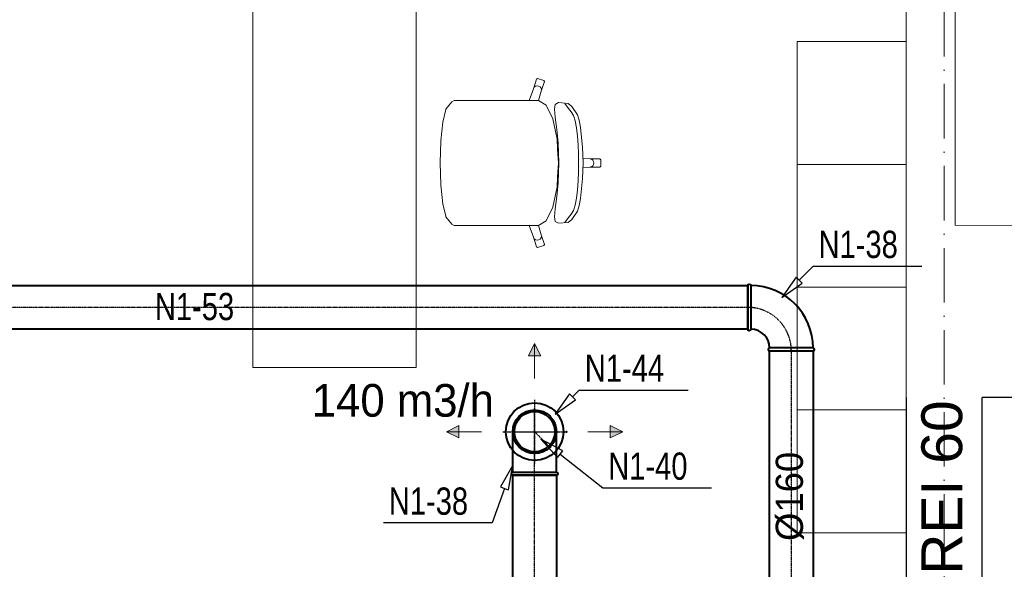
# Model space of a CAD drawing. Header units: millimetres. Extents: x 1700 to 4670, y 990 to 3874.
# Tile 107 of 110: x 3672 to 4034, y 2592 to 2794. Entities that reach past the tile are written whole.
import ezdxf
from ezdxf.enums import TextEntityAlignment as Align

# ---------------------------------------------------------------- set-up
doc = ezdxf.new("R2010")
doc.units = ezdxf.units.MM
for name, pattern in [('CENTER', [0.55, 0.37, -0.06, 0.06, -0.06]), ('Kropki i Kreski', [300, 200, -50, 0, -50]), ('Wipeout_Contour', [1000, 0, -1000])]:
    doc.linetypes.add(name, pattern=pattern)
doc.layers.get('0').update_dxf_attribs({"lineweight": 0})
for name, color, linetype in [('Nowe_210-A Pomieszczenia', 7, 'Continuous'), ('Nowe_320-W Umeblowanie', 252, 'Continuous'), ('Nowe_420-K Ściany', 7, 'Continuous'), ('opisy mt', 7, 'Continuous'), ('WEN_N1-_ATRYBUT', 7, 'Continuous'), ('WEN_N1-_OSIE', 2, 'CENTER')]:
    doc.layers.add(name, color=color, linetype=linetype)
for name, color, linetype, lineweight in [('Nowe_320-W Umeblowanie_Nr_pióra__4', 252, 'Continuous', 13), ('Nowe_410-K Osie_Nr_pióra__18', 9, 'Continuous', 13), ('Nowe_420-K Ściany_Nr_pióra__27', 7, 'Continuous', 25), ('Nowe_460-K Stropy_Nr_pióra__89', 7, 'Continuous', 13), ('Nowe_830-G Teksty Etykiety_Nr_pióra__1', 7, 'Continuous', 13), ('WEN_N1-_ZLICZAC', 170, 'Continuous', 40)]:
    doc.layers.add(name, color=color, linetype=linetype, lineweight=lineweight)
doc.styles.add('STYL_AUTOMATYCZNY_3', font='txt')
doc.styles.add('STYL_WENTYLE', font='txt', dxfattribs={"width": 0.8})

# ---------------------------------------------------------------- blocks, each defined once
blk = doc.blocks.new('B16090CN1-_11')
for points in [[(-160, 80), (-160, 240, -1), (-148.8, 240), (-148.8, 80, -1)], [(-80, 0), (80, 0, 1), (80, 11.2), (-80, 11.2, 1)]]:
    blk.add_lwpolyline(points, format="xyb", close=True)
for radius in [228.8, 68.8]:
    blk.add_arc((-148.8, 11.2), radius, 0, 90)
for p in [(-160, 160), (0, 0)]:
    blk.add_point(p)
at = {"layer": 'WEN_N1-_OSIE'}
blk.add_arc((-160, 0), 160, 0, 90, dxfattribs=at)
at = {"layer": 'WEN_N1-_ATRYBUT', "style": 'STYL_WENTYLE', "width": 0.8, "flags": 8}
blk.add_attdef('WENTYLE', text='', height=100, dxfattribs=at).set_placement((-80, 0), align=Align.BOTTOM_LEFT)
blk = doc.blocks.new('B16090CN1-_13')
for p, q in [((-80, 11.2), (-80, 160)), ((80, 11.2), (80, 160))]:
    blk.add_line(p, q)
blk.add_lwpolyline([(80, 0), (-80, 0, -1), (-80, 11.2), (80, 11.2, -1)], format="xyb", close=True)
blk.add_circle((0, 160), 80)
blk.add_point((0, 0))
at = {"layer": 'WEN_N1-_OSIE'}
for p, q in [((0, 0), (0, 245)), ((-85, 160), (85, 160))]:
    blk.add_line(p, q, dxfattribs=at)
at = {"layer": 'WEN_N1-_ATRYBUT', "style": 'STYL_WENTYLE', "width": 0.8, "flags": 8}
blk.add_attdef('WENTYLE', text='', height=100, dxfattribs=at).set_placement((80, 0), align=Align.BOTTOM_LEFT)
blk = doc.blocks.new('SR-160CN1-_829-3104373116_14')
blk.add_lwpolyline([(0, -80), (0, 80), (829.3, 80), (829.3, -80)], close=True)
for p in [(0, 0), (829.3, 0)]:
    blk.add_point(p)
at = {"layer": 'WEN_N1-_OSIE'}
blk.add_line((0, 0), (829.3, 0), dxfattribs=at)
at = {"layer": 'WEN_N1-_ATRYBUT', "style": 'STYL_WENTYLE', "width": 0.8, "flags": 8}
blk.add_attdef('WENTYLE', text='', height=100, dxfattribs=at).set_placement((414.7, 0), align=Align.BOTTOM_LEFT)
at = {"layer": 'WEN_N1-_OSIE', "style": 'STYL_WENTYLE', "width": 0.8, "flags": 8}
blk.add_attdef('FI_KANALU', text='', height=40, dxfattribs=at).set_placement((414.7, 40), align=Align.MIDDLE_CENTER)
blk = doc.blocks.new('PSR160CN1-_250_11')
blk.add_circle((0, 0), 80)
for p in [(56.6, 56.6), (0, 0)]:
    blk.add_point(p)
at = {"layer": 'WEN_N1-_OSIE'}
blk.add_line((0, 0), (56.6, 56.6), dxfattribs=at)
at = {"layer": 'WEN_N1-_ATRYBUT', "style": 'STYL_WENTYLE', "width": 0.8, "flags": 8}
blk.add_attdef('WENTYLE', text='', height=100, dxfattribs=at).set_placement((0, 0), align=Align.BOTTOM_LEFT)
blk = doc.blocks.new('KIRML-160-C_12')
for radius in [106, 74.2]:
    blk.add_circle((0, 0), radius)
for p in [(0, 116.6), (0, 0)]:
    blk.add_point(p)
at = {"layer": 'WEN_N1-_OSIE'}
for p, q in [((0, -116.6), (0, 116.6)), ((-116.6, 0), (116.6, 0))]:
    blk.add_line(p, q, dxfattribs=at)
at = {"layer": 'WEN_N1-_ATRYBUT', "style": 'STYL_WENTYLE', "width": 0.8, "flags": 8}
blk.add_attdef('WENTYLE', text='', height=100, dxfattribs=at).set_placement((0, 0), align=Align.BOTTOM_LEFT)
blk = doc.blocks.new('SR-160CN1-_5133-7907364145_14')
blk.add_lwpolyline([(0, -80), (0, 80), (5133.8, 80), (5133.8, -80)], close=True)
blk.add_point((0, 0))
at = {"layer": 'WEN_N1-_OSIE'}
blk.add_line((0, 0), (5133.8, 0), dxfattribs=at)
at = {"layer": 'WEN_N1-_ATRYBUT', "style": 'STYL_WENTYLE', "width": 0.8, "flags": 8}
blk.add_attdef('WENTYLE', text='', height=100, dxfattribs=at).set_placement((2566.9, 0), align=Align.BOTTOM_LEFT)
at = {"layer": 'WEN_N1-_OSIE', "style": 'STYL_WENTYLE', "width": 0.8, "flags": 8}
blk.add_attdef('FI_KANALU', text='', height=40, dxfattribs=at).set_placement((2566.9, 40), align=Align.MIDDLE_CENTER)
blk = doc.blocks.new('SR-160CN1-_1325-4993923617_14')
blk.add_lwpolyline([(0, -80), (0, 80), (1325.5, 80), (1325.5, -80)], close=True)
for p in [(0, 0), (1325.5, 0)]:
    blk.add_point(p)
at = {"layer": 'WEN_N1-_OSIE'}
blk.add_line((0, 0), (1325.5, 0), dxfattribs=at)
at = {"layer": 'WEN_N1-_ATRYBUT', "style": 'STYL_WENTYLE', "width": 0.8, "flags": 8}
blk.add_attdef('WENTYLE', text='', height=100, dxfattribs=at).set_placement((662.7, 0), align=Align.BOTTOM_LEFT)
at = {"layer": 'WEN_N1-_OSIE', "style": 'STYL_WENTYLE', "width": 0.8, "flags": 8}
blk.add_attdef('FI_KANALU', text='', height=40, dxfattribs=at).set_placement((662.7, 40), align=Align.MIDDLE_CENTER)

msp = doc.modelspace()

# ---------------------------------------------------------------- hatches: boundary and pattern name
at = {"layer": 'opisy mt', "linetype": 'Continuous', "lineweight": 18}
for points in [[(3859.07, 2670.58), (3861.35, 2675.21), (3863.64, 2670.58)], [(3859.07, 2670.58), (3861.35, 2675.21), (3863.64, 2670.58)], [(3833.57, 2640.5), (3828.93, 2642.79), (3833.57, 2645.08)], [(3833.57, 2640.5), (3828.93, 2642.79), (3833.57, 2645.08)], [(3889.14, 2640.5), (3893.78, 2642.79), (3889.14, 2645.08)], [(3889.14, 2640.5), (3893.78, 2642.79), (3889.14, 2645.08)]]:
    msp.add_hatch(color=256, dxfattribs=at).paths.add_polyline_path(points)

# ---------------------------------------------------------------- linework, layer by layer
at = {"layer": 'Nowe_210-A Pomieszczenia', "color": 252, "linetype": 'Continuous', "lineweight": 0, "flags": 128}
msp.add_lwpolyline([(3108.79, 2424.41), (3377.79, 2424.41), (3377.79, 2483.41), (3419.79, 2483.41), (3419.79, 2252.41), (3983.79, 2252.41), (3983.79, 2447.41), (3997.79, 2447.41), (3997.79, 2816.41), (3122.79, 2816.41), (3122.79, 2624.41), (3108.79, 2624.41)], close=True, dxfattribs=at)
at = {"layer": 'Nowe_460-K Stropy_Nr_pióra__89', "color": 252, "linetype": 'Continuous', "lineweight": 13, "flags": 128}
msp.add_lwpolyline([(4015.79, 2718.41), (4620.79, 2718.41), (4620.79, 3049.41), (4015.79, 3049.41)], close=True, dxfattribs=at)
at = {"layer": 'opisy mt', "linetype": 'Continuous', "lineweight": 18}
for p, q in [((3861.35, 2675.21), (3859.07, 2670.58)), ((3861.35, 2675.21), (3859.07, 2670.58)), ((3861.35, 2662.31), (3861.35, 2675.21)), ((3861.35, 2675.21), (3863.64, 2670.58)), ((3861.35, 2662.31), (3861.35, 2675.21)), ((3861.35, 2675.21), (3863.64, 2670.58)), ((3859.07, 2670.58), (3863.64, 2670.58)), ((3859.07, 2670.58), (3863.64, 2670.58)), ((3859.07, 2670.58), (3863.64, 2670.58)), ((3859.07, 2670.58), (3863.64, 2670.58)), ((3828.93, 2642.79), (3833.57, 2645.08)), ((3828.93, 2642.79), (3833.57, 2645.08)), ((3833.57, 2640.5), (3833.57, 2645.08)), ((3833.57, 2640.5), (3833.57, 2645.08)), ((3833.57, 2640.5), (3833.57, 2645.08)), ((3833.57, 2640.5), (3833.57, 2645.08)), ((3889.14, 2640.5), (3889.14, 2645.08)), ((3893.78, 2642.79), (3889.14, 2645.08)), ((3889.14, 2640.5), (3889.14, 2645.08)), ((3889.14, 2640.5), (3889.14, 2645.08)), ((3893.78, 2642.79), (3889.14, 2645.08)), ((3889.14, 2640.5), (3889.14, 2645.08)), ((3841.83, 2642.79), (3828.93, 2642.79)), ((3828.93, 2642.79), (3833.57, 2640.5)), ((3841.83, 2642.79), (3828.93, 2642.79)), ((3828.93, 2642.79), (3833.57, 2640.5)), ((3880.88, 2642.79), (3893.78, 2642.79)), ((3880.88, 2642.79), (3893.78, 2642.79)), ((3893.78, 2642.79), (3889.14, 2640.5)), ((3893.78, 2642.79), (3889.14, 2640.5))]:
    msp.add_line(p, q, dxfattribs=at)
at = {"layer": 'WEN_N1-_ATRYBUT'}
for points in [[(3875.28, 2655.59), (3874.15, 2656.72), (3868.92, 2649.22), (3876.42, 2654.46), (3875.28, 2655.59), (3877.78, 2658.09), (3917.78, 2658.09)], [(3870.71, 2634.52), (3871.7, 2635.78), (3863.65, 2640.1), (3869.72, 2633.27), (3870.71, 2634.52), (3886.39, 2622.15), (3926.39, 2622.15)], [(3850.31, 2621.99), (3851.81, 2621.45), (3853.33, 2630.47), (3848.8, 2622.53), (3850.31, 2621.99), (3845.78, 2609.31), (3805.78, 2609.31)]]:
    msp.add_lwpolyline(points, dxfattribs=at)

# ---------------------------------------------------------------- block references
at = {"layer": 'WEN_N1-_ZLICZAC'}
ref = msp.add_blockref('KIRML-160-C_12', (3861.35, 2642.79), dxfattribs=dict(at, xscale=0.1, yscale=0.1, zscale=0.1, rotation=270))
ref.add_attrib('WENTYLE', 'N1-44', dxfattribs={"layer": 'WEN_N1-_ATRYBUT', "height": 10, "style": 'STYL_WENTYLE', "width": 0.8, "flags": 8}).set_placement((3879.78, 2658.09), align=Align.BOTTOM_LEFT)
ref = msp.add_blockref('B16090CN1-_13', (3861.35, 2626.79), dxfattribs=dict(at, xscale=0.1, yscale=0.1, zscale=0.1))
ref.add_attrib('WENTYLE', 'N1-38', dxfattribs={"layer": 'WEN_N1-_ATRYBUT', "height": 10, "style": 'STYL_WENTYLE', "width": 0.8, "flags": 8}).set_placement((3807.78, 2609.31), align=Align.BOTTOM_LEFT)
ref = msp.add_blockref('PSR160CN1-_250_11', (3861.35, 2642.79), dxfattribs=dict(at, xscale=0.1, yscale=0.1, zscale=0.1, rotation=270))
ref.add_attrib('WENTYLE', 'N1-40', dxfattribs={"layer": 'WEN_N1-_ATRYBUT', "height": 10, "style": 'STYL_WENTYLE', "width": 0.8, "flags": 8}).set_placement((3888.39, 2622.15), align=Align.BOTTOM_LEFT)
ref = msp.add_blockref('SR-160CN1-_829-3104373116_14', (3861.35, 2543.86), dxfattribs=dict(at, xscale=0.1, yscale=0.1, zscale=0.1, rotation=90))
ref.add_attrib('WENTYLE', 'N1-55', dxfattribs={"layer": 'WEN_N1-_ATRYBUT', "height": 10, "style": 'STYL_WENTYLE', "width": 0.8, "flags": 8}).set_placement((3807.35, 2554.24), align=Align.BOTTOM_LEFT)

# ---------------------------------------------------------------- texts
at = {"layer": 'opisy mt', "linetype": 'Continuous', "lineweight": 18, "insert": (3779.5, 2660.29), "char_height": 12, "width": 136.5578, "attachment_point": 1}
msp.add_mtext('140 m3/h', dxfattribs=at)

# ---------------------------------------------------------------- next in the draw order: wipeouts: each hides what was drawn before it
at = {"color": 252, "linetype": 'Wipeout_Contour', "lineweight": 0, "ltscale": 70492.925284}
msp.add_wipeout([(3757.79, 2666.41), (3817.79, 2666.41), (3817.79, 2816.41), (3757.79, 2816.41)], dxfattribs=at).dxf.layer = 'Nowe_320-W Umeblowanie'
at = {"color": 252, "linetype": 'Wipeout_Contour', "lineweight": 0, "ltscale": 530765.024512}
msp.add_wipeout([(3838.47, 2718.48), (3859.38, 2718.48), (3860.95, 2714.14), (3862.09, 2710.6), (3862.46, 2710.41), (3864.74, 2711.15), (3864.93, 2711.53), (3863.79, 2715.08), (3862.82, 2718.49), (3865.61, 2720.23), (3867.99, 2725.2), (3869.58, 2732.63), (3869.81, 2736.38), (3873.68, 2736.38), (3876.68, 2736.38), (3876.68, 2739.72), (3881.66, 2739.9), (3885.35, 2739.9), (3885.65, 2740.2), (3885.65, 2741.41), (3826.65, 2741.41), (3826.9, 2733.4), (3826.91, 2733.3), (3827.62, 2726.42), (3828.69, 2721.83), (3828.78, 2721.61), (3830.9, 2718.93), (3831.76, 2718.48), (3834.86, 2718.48)], dxfattribs=at).dxf.layer = 'Nowe_320-W Umeblowanie'
at = {"color": 252, "linetype": 'Wipeout_Contour', "lineweight": 0, "ltscale": 81044.895969}
msp.add_wipeout([(4025.79, 2252.41), (4025.79, 2655.41), (3997.79, 2655.41), (3997.79, 2252.41)], dxfattribs=at).dxf.layer = 'Nowe_420-K Ściany'

# ---------------------------------------------------------------- next in the draw order: linework, layer by layer
at = {"layer": 'Nowe_320-W Umeblowanie_Nr_pióra__4', "color": 252, "linetype": 'Continuous', "lineweight": 13}
for p, q in [((3869.58, 2732.63), (3869.81, 2736.38)), ((3869.81, 2736.38), (3873.68, 2736.38)), ((3873.68, 2736.38), (3876.68, 2736.38)), ((3826.9, 2733.4), (3826.91, 2733.3)), ((3826.91, 2733.3), (3827.62, 2726.42)), ((3867.99, 2725.2), (3869.58, 2732.63)), ((3827.62, 2726.42), (3828.69, 2721.83)), ((3865.61, 2720.23), (3867.99, 2725.2)), ((3828.69, 2721.83), (3828.78, 2721.61)), ((3828.78, 2721.61), (3830.9, 2718.93)), ((3862.82, 2718.49), (3865.61, 2720.23)), ((3830.9, 2718.93), (3831.76, 2718.48)), ((3831.76, 2718.48), (3834.86, 2718.48)), ((3834.86, 2718.48), (3838.47, 2718.48)), ((3838.47, 2718.48), (3859.38, 2718.48)), ((3862.8, 2718.48), (3859.38, 2718.48)), ((3859.38, 2718.48), (3860.95, 2714.14)), ((3862.8, 2718.48), (3862.82, 2718.49)), ((3863.79, 2715.08), (3862.82, 2718.49)), ((3860.95, 2714.14), (3861.23, 2713.63)), ((3860.95, 2714.14), (3862.09, 2710.6)), ((3861.23, 2713.63), (3861.69, 2713.26)), ((3861.69, 2713.26), (3862.25, 2713.1)), ((3862.25, 2713.1), (3862.83, 2713.17)), ((3862.83, 2713.17), (3863.34, 2713.46)), ((3863.34, 2713.46), (3863.7, 2713.92)), ((3863.7, 2713.92), (3863.86, 2714.49)), ((3863.86, 2714.49), (3863.79, 2715.08)), ((3864.93, 2711.53), (3863.79, 2715.08)), ((3862.09, 2710.6), (3862.46, 2710.41)), ((3862.46, 2710.41), (3864.74, 2711.15)), ((3864.74, 2711.15), (3864.93, 2711.53))]:
    msp.add_line(p, q, dxfattribs=at)
at = {"layer": 'Nowe_320-W Umeblowanie_Nr_pióra__4', "color": 252, "linetype": 'Continuous', "lineweight": 13, "flags": 128}
msp.add_lwpolyline([(3757.79, 2666.41), (3757.79, 2816.41), (3817.79, 2816.41), (3817.79, 2666.41)], close=True, dxfattribs=at)
at = {"layer": 'Nowe_420-K Ściany_Nr_pióra__27', "color": 252, "linetype": 'Continuous', "lineweight": 25, "flags": 128}
for points in [[(3997.79, 2655.41), (3997.79, 2447.41)], [(4025.79, 2252.41), (4025.79, 2655.41)]]:
    msp.add_lwpolyline(points, dxfattribs=at)

# ---------------------------------------------------------------- next in the draw order: block references
at = {"layer": 'WEN_N1-_ZLICZAC'}
ref = msp.add_blockref('SR-160CN1-_5133-7907364145_14', (3939.67, 2688.41), dxfattribs=dict(at, xscale=0.1, yscale=0.1, zscale=0.1, rotation=180.0000000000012))
ref.add_attrib('WENTYLE', 'N1-53', dxfattribs={"layer": 'WEN_N1-_ATRYBUT', "height": 10, "style": 'STYL_WENTYLE', "width": 0.8, "flags": 8}).set_placement((3721.84, 2680.73), align=Align.BOTTOM_LEFT)

# ---------------------------------------------------------------- next in the draw order: texts
at = {"layer": 'Nowe_830-G Teksty Etykiety_Nr_pióra__1', "color": 252, "linetype": 'Continuous', "lineweight": 13, "insert": (4003.43, 2622.29), "char_height": 15, "attachment_point": 2, "rotation": 90, "style": 'STYL_AUTOMATYCZNY_3'}
msp.add_mtext('\\A1;{\\pqc;\\fArial|b0|i0|c238|p0;\\W1.000000;REI 60}', dxfattribs=at)

# ---------------------------------------------------------------- next in the draw order: wipeouts: each hides what was drawn before it
at = {"color": 252, "linetype": 'Wipeout_Contour', "lineweight": 0, "ltscale": 530380.223934}
msp.add_wipeout([(3838.47, 2764.33), (3834.86, 2764.33), (3831.76, 2764.33), (3830.9, 2763.88), (3828.78, 2761.2), (3828.69, 2760.99), (3827.62, 2756.39), (3826.91, 2749.52), (3826.9, 2749.41), (3826.65, 2741.41), (3885.65, 2741.41), (3885.65, 2742.61), (3885.35, 2742.92), (3881.66, 2742.92), (3876.68, 2743.1), (3876.68, 2746.44), (3873.68, 2746.44), (3869.81, 2746.44), (3869.58, 2750.18), (3867.99, 2757.62), (3865.61, 2762.59), (3862.82, 2764.32), (3863.79, 2767.74), (3864.93, 2771.28), (3864.74, 2771.66), (3862.46, 2772.41), (3862.09, 2772.21), (3860.95, 2768.67), (3859.38, 2764.33)], dxfattribs=at).dxf.layer = 'Nowe_320-W Umeblowanie'

# ---------------------------------------------------------------- next in the draw order: linework, layer by layer
at = {"layer": 'Nowe_320-W Umeblowanie_Nr_pióra__4', "color": 252, "linetype": 'Continuous', "lineweight": 13}
for p, q in [((3860.95, 2768.67), (3862.09, 2772.21)), ((3862.09, 2772.21), (3862.46, 2772.41)), ((3862.46, 2772.41), (3864.74, 2771.66)), ((3864.93, 2771.28), (3863.79, 2767.74)), ((3864.74, 2771.66), (3864.93, 2771.28)), ((3859.38, 2764.33), (3860.95, 2768.67)), ((3860.95, 2768.67), (3861.23, 2769.19)), ((3861.23, 2769.19), (3861.69, 2769.55)), ((3861.69, 2769.55), (3862.25, 2769.71)), ((3862.25, 2769.71), (3862.83, 2769.64)), ((3863.79, 2767.74), (3862.82, 2764.32)), ((3862.83, 2769.64), (3863.34, 2769.35)), ((3863.34, 2769.35), (3863.7, 2768.89)), ((3863.7, 2768.89), (3863.86, 2768.32)), ((3863.86, 2768.32), (3863.79, 2767.74)), ((3828.78, 2761.2), (3830.9, 2763.88)), ((3830.9, 2763.88), (3831.76, 2764.33)), ((3831.76, 2764.33), (3834.86, 2764.33)), ((3834.86, 2764.33), (3838.47, 2764.33)), ((3838.47, 2764.33), (3859.38, 2764.33)), ((3862.8, 2764.33), (3859.38, 2764.33)), ((3862.8, 2764.33), (3862.82, 2764.32)), ((3862.82, 2764.32), (3865.61, 2762.59)), ((3827.62, 2756.39), (3828.69, 2760.99)), ((3828.69, 2760.99), (3828.78, 2761.2)), ((3865.61, 2762.59), (3867.99, 2757.62)), ((3826.91, 2749.52), (3827.62, 2756.39)), ((3867.99, 2757.62), (3869.58, 2750.18)), ((3826.65, 2741.41), (3826.9, 2749.41)), ((3826.9, 2749.41), (3826.91, 2749.52)), ((3869.58, 2750.18), (3869.81, 2746.44)), ((3869.81, 2746.44), (3870.13, 2741.41)), ((3869.81, 2746.44), (3873.68, 2746.44)), ((3873.68, 2746.44), (3876.68, 2746.44)), ((3876.68, 2746.44), (3876.68, 2743.1)), ((3876.68, 2743.1), (3876.68, 2741.41)), ((3876.68, 2743.1), (3881.66, 2742.92)), ((3881.66, 2742.92), (3882.23, 2742.8)), ((3881.66, 2742.92), (3885.35, 2742.92)), ((3882.23, 2742.8), (3882.72, 2742.47)), ((3882.72, 2742.47), (3883.04, 2741.98)), ((3883.04, 2741.98), (3883.16, 2741.41)), ((3885.35, 2742.92), (3885.65, 2742.61)), ((3885.65, 2742.61), (3885.65, 2741.41)), ((3826.65, 2741.41), (3826.9, 2733.4)), ((3869.81, 2736.38), (3870.13, 2741.41)), ((3876.68, 2739.72), (3876.68, 2741.41)), ((3876.68, 2739.72), (3881.66, 2739.9)), ((3876.68, 2736.38), (3876.68, 2739.72)), ((3881.66, 2739.9), (3882.23, 2740.01)), ((3881.66, 2739.9), (3885.35, 2739.9)), ((3882.23, 2740.01), (3882.72, 2740.34)), ((3882.72, 2740.34), (3883.04, 2740.83)), ((3883.04, 2740.83), (3883.16, 2741.41)), ((3885.35, 2739.9), (3885.65, 2740.2)), ((3885.65, 2740.2), (3885.65, 2741.41))]:
    msp.add_line(p, q, dxfattribs=at)

# ---------------------------------------------------------------- next in the draw order: wipeouts: each hides what was drawn before it
at = {"color": 252, "linetype": 'Wipeout_Contour', "lineweight": 0, "ltscale": 59779.662109}
msp.add_wipeout([(3997.79, 2718.41), (3997.79, 2655.41), (4056.79, 2718.41)], dxfattribs=at).dxf.layer = 'Nowe_420-K Ściany'

# ---------------------------------------------------------------- next in the draw order: wipeouts: each hides what was drawn before it
at = {"color": 252, "linetype": 'Wipeout_Contour', "lineweight": 0, "ltscale": 258556.429272}
msp.add_wipeout([(3878.96, 2735.66), (3879.17, 2741.41), (3870.2, 2741.41), (3869.97, 2734.18), (3869.5, 2729.08), (3868.92, 2724.55), (3868.66, 2721.66), (3868.96, 2719.94), (3870.12, 2719.27), (3873.73, 2719.6), (3875.05, 2720.65), (3877.05, 2723.75), (3877.78, 2725.75), (3878.26, 2728.34)], dxfattribs=at).dxf.layer = 'Nowe_320-W Umeblowanie'
at = {"color": 252, "linetype": 'Wipeout_Contour', "lineweight": 0, "ltscale": 60409.047805}
msp.add_wipeout([(4056.79, 2718.41), (3997.79, 2655.41), (4056.79, 2655.41)], dxfattribs=at).dxf.layer = 'Nowe_420-K Ściany'

# ---------------------------------------------------------------- next in the draw order: linework, layer by layer
at = {"layer": 'Nowe_320-W Umeblowanie_Nr_pióra__4', "color": 252, "linetype": 'Continuous', "lineweight": 13}
for p, q in [((3877.32, 2734.8), (3877.07, 2731.55)), ((3877.47, 2738.13), (3877.32, 2734.8)), ((3878.26, 2728.34), (3878.96, 2735.66)), ((3869.97, 2734.18), (3869.5, 2729.08)), ((3877.07, 2731.55), (3876.7, 2728.55)), ((3869.5, 2729.08), (3868.92, 2724.55)), ((3876.7, 2728.55), (3876.2, 2725.96)), ((3877.78, 2725.75), (3878.26, 2728.34)), ((3868.92, 2724.55), (3868.66, 2721.66)), ((3875.58, 2723.92), (3874.81, 2722.61)), ((3875.05, 2720.65), (3877.05, 2723.75)), ((3876.2, 2725.96), (3875.58, 2723.92)), ((3877.05, 2723.75), (3877.78, 2725.75)), ((3868.66, 2721.66), (3868.96, 2719.94)), ((3873.19, 2720.53), (3872.67, 2719.91)), ((3873.8, 2721.43), (3873.19, 2720.53)), ((3873.73, 2719.6), (3875.05, 2720.65)), ((3874.81, 2722.61), (3873.8, 2721.43)), ((3868.96, 2719.94), (3870.12, 2719.27)), ((3870.12, 2719.27), (3873.73, 2719.6)), ((3872.67, 2719.91), (3872.41, 2719.53))]:
    msp.add_line(p, q, dxfattribs=at)
at = {"layer": 'Nowe_410-K Osie_Nr_pióra__18', "color": 9, "linetype": 'Kropki i Kreski', "lineweight": 13, "ltscale": 0.1}
msp.add_line((4011.79, 2860.7), (4011.79, 2125.43), dxfattribs=at)
at = {"layer": 'Nowe_420-K Ściany_Nr_pióra__27', "color": 252, "linetype": 'Continuous', "lineweight": 25, "flags": 128}
for points in [[(3997.79, 2655.41), (3997.79, 2718.41)], [(4025.79, 2655.41), (4267.79, 2655.41)]]:
    msp.add_lwpolyline(points, dxfattribs=at)

# ---------------------------------------------------------------- next in the draw order: wipeouts: each hides what was drawn before it
at = {"color": 252, "linetype": 'Wipeout_Contour', "lineweight": 0, "ltscale": 258391.915402}
msp.add_wipeout([(3878.96, 2747.16), (3878.26, 2754.48), (3877.78, 2757.07), (3877.05, 2759.06), (3875.05, 2762.16), (3873.73, 2763.22), (3870.12, 2763.55), (3868.96, 2762.88), (3868.66, 2761.15), (3868.92, 2758.26), (3869.5, 2753.73), (3869.97, 2748.64), (3870.2, 2741.41), (3879.17, 2741.41)], dxfattribs=at).dxf.layer = 'Nowe_320-W Umeblowanie'

# ---------------------------------------------------------------- next in the draw order: linework, layer by layer
at = {"layer": 'Nowe_320-W Umeblowanie_Nr_pióra__4', "color": 252, "linetype": 'Continuous', "lineweight": 13}
for p, q in [((3868.96, 2762.88), (3870.12, 2763.55)), ((3870.12, 2763.55), (3873.73, 2763.22)), ((3868.66, 2761.15), (3868.96, 2762.88)), ((3868.92, 2758.26), (3868.66, 2761.15)), ((3872.67, 2762.91), (3872.41, 2763.28)), ((3873.19, 2762.28), (3872.67, 2762.91)), ((3873.8, 2761.38), (3873.19, 2762.28)), ((3873.73, 2763.22), (3875.05, 2762.16)), ((3874.81, 2760.21), (3873.8, 2761.38)), ((3875.58, 2758.89), (3874.81, 2760.21)), ((3875.05, 2762.16), (3877.05, 2759.06)), ((3869.5, 2753.73), (3868.92, 2758.26)), ((3876.2, 2756.85), (3875.58, 2758.89)), ((3876.7, 2754.26), (3876.2, 2756.85)), ((3877.05, 2759.06), (3877.78, 2757.07)), ((3877.78, 2757.07), (3878.26, 2754.48)), ((3869.97, 2748.64), (3869.5, 2753.73)), ((3877.07, 2751.26), (3876.7, 2754.26)), ((3878.26, 2754.48), (3878.96, 2747.16)), ((3877.32, 2748.02), (3877.07, 2751.26)), ((3870.2, 2741.41), (3869.97, 2748.64)), ((3877.47, 2744.68), (3877.32, 2748.02)), ((3878.96, 2747.16), (3879.17, 2741.41)), ((3877.51, 2741.41), (3877.47, 2744.68)), ((3870.2, 2741.41), (3869.97, 2734.18)), ((3877.51, 2741.41), (3877.47, 2738.13)), ((3878.96, 2735.66), (3879.17, 2741.41))]:
    msp.add_line(p, q, dxfattribs=at)

# ---------------------------------------------------------------- next in the draw order: wipeouts: each hides what was drawn before it
at = {"color": 252, "linetype": 'Wipeout_Contour', "lineweight": 0, "ltscale": 78271.895308}
msp.add_wipeout([(3957.79, 2605.72), (3997.79, 2605.72), (3997.79, 2695.83), (3957.79, 2695.83)], dxfattribs=at).dxf.layer = 'Nowe_320-W Umeblowanie'

# ---------------------------------------------------------------- next in the draw order: linework, layer by layer
at = {"layer": 'Nowe_320-W Umeblowanie_Nr_pióra__4', "color": 252, "linetype": 'Continuous', "lineweight": 13}
msp.add_line((3957.79, 2650.78), (3997.79, 2650.78), dxfattribs=at)
at = {"layer": 'Nowe_320-W Umeblowanie_Nr_pióra__4', "color": 252, "linetype": 'Continuous', "lineweight": 13, "flags": 128}
msp.add_lwpolyline([(3957.79, 2605.72), (3957.79, 2695.83), (3997.79, 2695.83), (3997.79, 2605.72)], close=True, dxfattribs=at)

# ---------------------------------------------------------------- next in the draw order: block references
at = {"layer": 'WEN_N1-_ZLICZAC'}
ref = msp.add_blockref('SR-160CN1-_1325-4993923617_14', (3955.67, 2539.86), dxfattribs=dict(at, xscale=0.1, yscale=0.1, zscale=0.1, rotation=90))
ref.add_attrib('WENTYLE', 'N1-56', dxfattribs={"layer": 'WEN_N1-_ATRYBUT', "height": 10, "rotation": 90, "style": 'STYL_WENTYLE', "width": 0.8, "flags": 8}).set_placement((3963.42, 2556.03), align=Align.BOTTOM_LEFT)

# ---------------------------------------------------------------- next in the draw order: texts
at = {"layer": 'opisy mt', "linetype": 'Continuous', "lineweight": 18, "insert": (3949.93, 2602.69), "char_height": 10, "width": 136.5578, "attachment_point": 1, "rotation": 90}
msp.add_mtext('%%C160', dxfattribs=at)

# ---------------------------------------------------------------- next in the draw order: wipeouts: each hides what was drawn before it
at = {"color": 252, "linetype": 'Wipeout_Contour', "lineweight": 0, "ltscale": 78044.027986}
msp.add_wipeout([(3957.79, 2695.83), (3997.79, 2695.83), (3997.79, 2785.95), (3957.79, 2785.95)], dxfattribs=at).dxf.layer = 'Nowe_320-W Umeblowanie'

# ---------------------------------------------------------------- next in the draw order: linework, layer by layer
at = {"layer": 'Nowe_320-W Umeblowanie_Nr_pióra__4', "color": 252, "linetype": 'Continuous', "lineweight": 13}
msp.add_line((3957.79, 2740.89), (3997.79, 2740.89), dxfattribs=at)
at = {"layer": 'Nowe_320-W Umeblowanie_Nr_pióra__4', "color": 252, "linetype": 'Continuous', "lineweight": 13, "flags": 128}
msp.add_lwpolyline([(3957.79, 2695.83), (3957.79, 2785.95), (3997.79, 2785.95), (3997.79, 2695.83)], close=True, dxfattribs=at)
at = {"layer": 'WEN_N1-_ATRYBUT'}
msp.add_lwpolyline([(3958.54, 2698.43), (3957.41, 2699.56), (3952.18, 2692.07), (3959.67, 2697.3), (3958.54, 2698.43), (3963.65, 2703.54), (4003.65, 2703.54)], dxfattribs=at)

# ---------------------------------------------------------------- next in the draw order: block references
at = {"layer": 'WEN_N1-_ZLICZAC'}
ref = msp.add_blockref('B16090CN1-_11', (3955.67, 2672.41), dxfattribs=dict(at, xscale=0.09999999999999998, yscale=0.09999999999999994, zscale=0.1))
ref.add_attrib('WENTYLE', 'N1-38', dxfattribs={"layer": 'WEN_N1-_ATRYBUT', "height": 10, "style": 'STYL_WENTYLE', "width": 0.8, "flags": 8}).set_placement((3965.65, 2703.54), align=Align.BOTTOM_LEFT)

doc.saveas('drawing.dxf')
